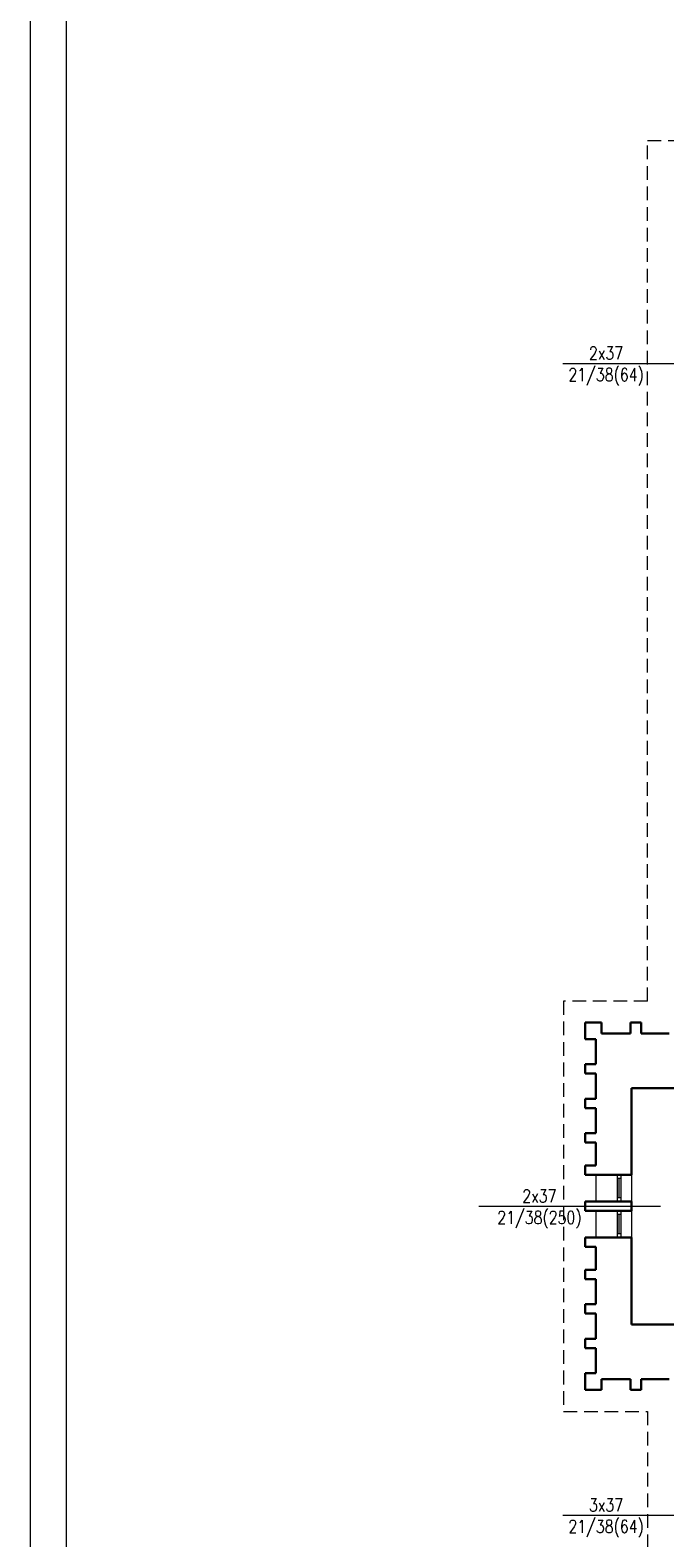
# Model space of a CAD drawing. Header units: millimetres. Extents: x 7052 to 69970, y -1719 to 15326.
# Tile 148 of 160: x 61560 to 62443, y 11737 to 13836. Entities that reach past the tile are written whole.
import ezdxf

# ---------------------------------------------------------------- set-up
doc = ezdxf.new("R2010")
doc.units = ezdxf.units.MM
doc.linetypes.add('HIDDEN', pattern=[9.525, 6.35, -3.175])
for name, color, linetype, lineweight in [('m_cienka', 7, 'Continuous', 5), ('m_stolarka', 7, 'Continuous', 9), ('m_tabela', 7, 'Continuous', 20), ('m_tekst', 7, 'Continuous', 13), ('m_widok', 7, 'Continuous', 9), ('m_ściany', 7, 'Continuous', 30)]:
    doc.layers.add(name, color=color, linetype=linetype, lineweight=lineweight)
doc.styles.add('WYM', font='simplex.shx', dxfattribs={"width": 0.5})

msp = doc.modelspace()

# ---------------------------------------------------------------- linework, layer by layer
at = {"layer": 'm_cienka', "linetype": 'HIDDEN', "ltscale": 3}
for p, q in [((62419.4, 12484.4), (62419.4, 13681.9)), ((62419.4, 13681.9), (63614.4, 13681.9)), ((62419.4, 12484.4), (62302.4, 12484.4)), ((62302.4, 12484.4), (62302.4, 11913.4)), ((62302.4, 11913.4), (62419.4, 11913.4)), ((62419.4, 11913.4), (62419.4, 10714.9))]:
    msp.add_line(p, q, dxfattribs=at)
at = {"layer": 'm_cienka', "ltscale": 2}
for p, q in [((62301.5, 13371.9), (62554.3, 13371.9)), ((62184.5, 12198.9), (62437.3, 12198.9)), ((62301.5, 11768.9), (62554.3, 11768.9))]:
    msp.add_line(p, q, dxfattribs=at)
at = {"layer": 'm_stolarka', "ltscale": 2}
for p, q in [((62376.9, 12242.4), (62376.9, 12205.4)), ((62381.9, 12242.4), (62376.9, 12242.4)), ((62381.9, 12237.4), (62376.9, 12237.4)), ((62379.4, 12237.4), (62379.4, 12210.4)), ((62381.9, 12242.4), (62381.9, 12205.4)), ((62381.9, 12210.4), (62376.9, 12210.4)), ((62381.9, 12205.4), (62376.9, 12205.4)), ((62376.9, 12192.4), (62376.9, 12155.4)), ((62381.9, 12192.4), (62376.9, 12192.4)), ((62381.9, 12192.4), (62381.9, 12155.4)), ((62381.9, 12187.4), (62376.9, 12187.4)), ((62379.4, 12187.4), (62379.4, 12160.4)), ((62381.9, 12160.4), (62376.9, 12160.4)), ((62381.9, 12155.4), (62376.9, 12155.4))]:
    msp.add_line(p, q, dxfattribs=at)
at = {"layer": 'm_tabela'}
for p, q in [((61560, 15326.3), (61560, 9386.3)), ((61610, 15276.3), (61610, 9436.3))]:
    msp.add_line(p, q, dxfattribs=at)
at = {"layer": 'm_widok', "ltscale": 3}
for p, q in [((62347.4, 12242.4), (62347.4, 12205.4)), ((62396.9, 12242.4), (62396.9, 12205.4)), ((62347.4, 12192.4), (62347.4, 12155.4)), ((62396.9, 12192.4), (62396.9, 12155.4))]:
    msp.add_line(p, q, dxfattribs=at)
at = {"layer": 'm_ściany', "ltscale": 2}
for p, q in [((62332.4, 12454.4), (62355.4, 12454.4)), ((62355.4, 12439.4), (62355.4, 12454.4)), ((62395.4, 12454.4), (62410.4, 12454.4)), ((62395.4, 12439.4), (62395.4, 12454.4)), ((62410.4, 12439.4), (62410.4, 12454.4)), ((62332.4, 12431.4), (62347.4, 12431.4)), ((62355.4, 12439.4), (62395.4, 12439.4)), ((62410.4, 12439.4), (62449.4, 12439.4)), ((62332.4, 12396.4), (62347.4, 12396.4)), ((62332.4, 12383.4), (62347.4, 12383.4)), ((62396.9, 12363.4), (63062.9, 12363.4)), ((62396.9, 12242.4), (62396.9, 12363.4)), ((62332.4, 12348.4), (62347.4, 12348.4)), ((62332.4, 12335.4), (62347.4, 12335.4)), ((62332.4, 12300.4), (62347.4, 12300.4)), ((62332.4, 12287.4), (62347.4, 12287.4)), ((62396.9, 12192.4), (62396.9, 12205.4)), ((62396.9, 12034.4), (62396.9, 12155.4)), ((62332.4, 12110.4), (62347.4, 12110.4)), ((62332.4, 12097.4), (62347.4, 12097.4)), ((62332.4, 12062.4), (62347.4, 12062.4)), ((62332.4, 12049.4), (62347.4, 12049.4)), ((62396.9, 12034.4), (63012.4, 12034.4)), ((62332.4, 12014.4), (62347.4, 12014.4)), ((62332.4, 12001.4), (62347.4, 12001.4)), ((62332.4, 11966.4), (62347.4, 11966.4)), ((62332.4, 11943.4), (62355.4, 11943.4)), ((62355.4, 11958.4), (62395.4, 11958.4)), ((62355.4, 11958.4), (62355.4, 11943.4)), ((62395.4, 11958.4), (62395.4, 11943.4)), ((62395.4, 11943.4), (62410.4, 11943.4)), ((62410.4, 11958.4), (62449.4, 11958.4)), ((62410.4, 11958.4), (62410.4, 11943.4))]:
    msp.add_line(p, q, dxfattribs=at)
at = {"layer": 'm_ściany', "ltscale": 3}
for p, q in [((62332.4, 12454.4), (62332.4, 12431.4)), ((62347.4, 12431.4), (62347.4, 12396.4)), ((62332.4, 12396.4), (62332.4, 12383.4)), ((62347.4, 12383.4), (62347.4, 12348.4)), ((62332.4, 12348.4), (62332.4, 12335.4)), ((62347.4, 12335.4), (62347.4, 12300.4)), ((62332.4, 12300.4), (62332.4, 12287.4)), ((62347.4, 12287.4), (62347.4, 12255.4)), ((62332.4, 12255.4), (62332.4, 12242.4)), ((62332.4, 12255.4), (62347.4, 12255.4)), ((62332.4, 12242.4), (62396.9, 12242.4)), ((62332.4, 12205.4), (62332.4, 12192.4)), ((62332.4, 12205.4), (62396.9, 12205.4)), ((62332.4, 12192.4), (62396.9, 12192.4)), ((62332.4, 12155.4), (62396.9, 12155.4)), ((62332.4, 12142.4), (62332.4, 12155.4)), ((62332.4, 12142.4), (62347.4, 12142.4)), ((62347.4, 12110.4), (62347.4, 12142.4)), ((62332.4, 12097.4), (62332.4, 12110.4)), ((62347.4, 12062.4), (62347.4, 12097.4)), ((62332.4, 12049.4), (62332.4, 12062.4)), ((62347.4, 12014.4), (62347.4, 12049.4)), ((62332.4, 12001.4), (62332.4, 12014.4)), ((62347.4, 11966.4), (62347.4, 12001.4)), ((62332.4, 11943.4), (62332.4, 11966.4))]:
    msp.add_line(p, q, dxfattribs=at)

# ---------------------------------------------------------------- texts
at = {"layer": 'm_tekst', "ltscale": 2, "char_height": 17, "width": 45.672, "attachment_point": 1, "style": 'WYM'}
for s, insert in [('\\pxqc;{\\H1.0588x;\\W0.8;2x37\\P21/38(64)\\W0.6; \\H0.94444x; }', (62338.7, 13395.2)), ('\\pxqc;{\\H1.0588x;\\W0.8;2x37\\P21/38(250)\\W0.6; \\H0.94444x; }', (62245.9, 12222.2)), ('\\pxqc;{\\H1.0588x;\\W0.8;3x37\\P21/38(64)\\W0.6; \\H0.94444x; }', (62338.7, 11792.2))]:
    msp.add_mtext(s, dxfattribs=dict(at, insert=insert))

doc.saveas('drawing.dxf')
